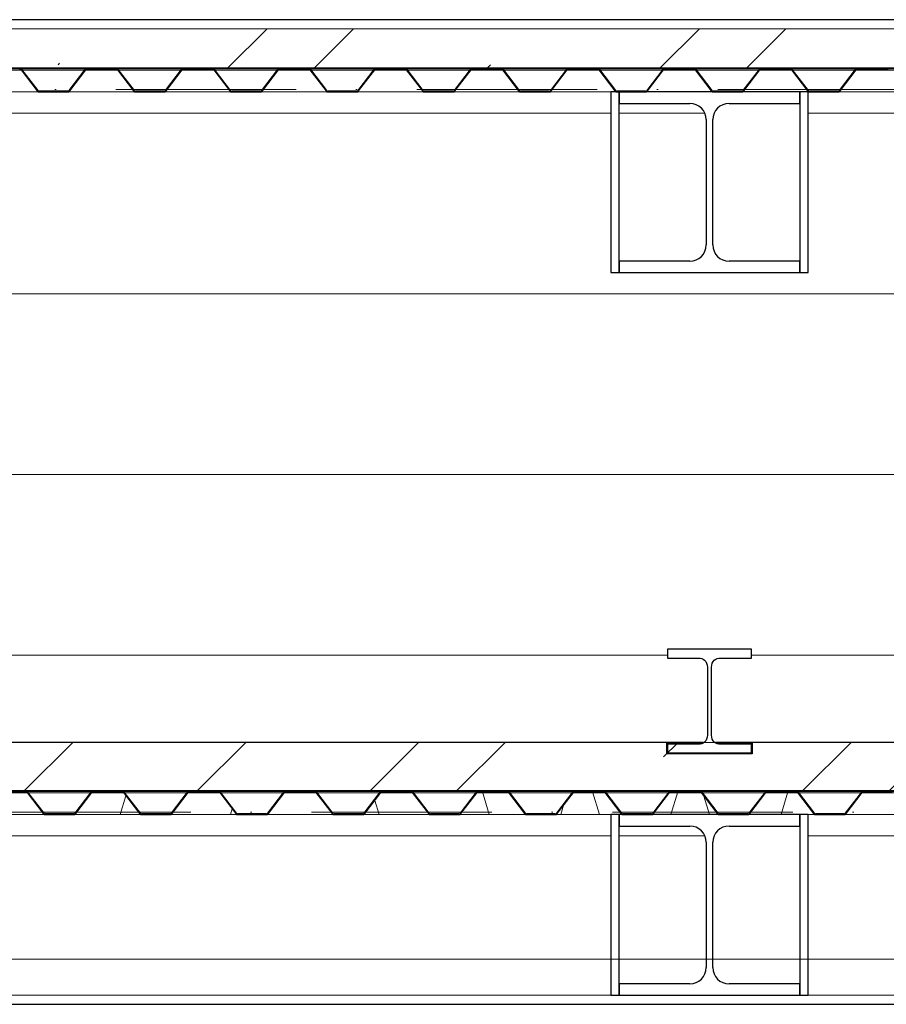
# Model space of a CAD drawing. Header units: millimetres. Extents: x 157133 to 260102, y -21587 to 34582.
# Tile 56 of 65: x 220591 to 222031, y 6365 to 8000. Entities that reach past the tile are written whole.
import ezdxf

# ---------------------------------------------------------------- set-up
doc = ezdxf.new("R2010")
doc.units = ezdxf.units.MM
doc.linetypes.add('Tečkovaná 1_5mm', pattern=[150, 0, -150])
doc.linetypes.add('Čerchovaná 3mm', pattern=[500, 300, -100, 0, -100])
for name, color, linetype, lineweight in [('CA_NEVHRA1', 3, 'Čerchovaná 3mm', 13), ('CA_PODLAHA', 1, 'Continuous', 25), ('CA_PODLAHA25', 7, 'Continuous', 13), ('CA_POHHRA18', 9, 'Tečkovaná 1_5mm', 9), ('CA_POHHRA25', 7, 'Continuous', 13), ('CA_REZY', 1, 'Continuous', 25), ('CA_SRAFY', 9, 'Continuous', 25), ('CA_ZARIZPRED', 8, 'Continuous', 13)]:
    doc.layers.add(name, color=color, linetype=linetype, lineweight=lineweight)
pattern_1 = [(45, (222234.7, 6344.4), (-359.21, 359.21), []), (45, (222378.4, 6344.4), (-359.21, 359.21), []), (45, (222665.77, 6344.4), (-215.526, 502.894), [203.2, -101.6, 3.353, -98.247])]

# ---------------------------------------------------------------- blocks, each defined once
blk = doc.blocks.new('ocelová kce final - 11542_003_OK-HALA_TaO-2_ET_AciS_2025-05-29_upr_dwg-2597525-Řez 3 - vestavek V7')
at = {"layer": 'CA_REZY'}
for p, q in [((173760, 8000), (161780, 8000)), ((161780, 7919), (173760, 7919)), ((166736.1, 7919), (166623.9, 7919)), ((166626.2, 7916.7), (166652.9, 7881.6)), ((166627.1, 7917.4), (166653.8, 7882.3)), ((166653.8, 7882.3), (166627.1, 7917.4)), ((166706.2, 7882.3), (166732.9, 7917.4)), ((166732.9, 7917.4), (166706.2, 7882.3)), ((166707.1, 7881.6), (166733.8, 7916.7)), ((166783.8, 7919), (166736.2, 7919)), ((166736.2, 7917.9), (166783.8, 7917.9)), ((166896.1, 7919), (166783.9, 7919)), ((166786.2, 7916.7), (166812.9, 7881.6)), ((166787.1, 7917.4), (166813.8, 7882.3)), ((166813.8, 7882.3), (166787.1, 7917.4)), ((166866.2, 7882.3), (166892.9, 7917.4)), ((166892.9, 7917.4), (166866.2, 7882.3)), ((166867.1, 7881.6), (166893.8, 7916.7)), ((166943.8, 7919), (166896.2, 7919)), ((166896.2, 7917.9), (166943.8, 7917.9)), ((167056.1, 7919), (166943.9, 7919)), ((166946.2, 7916.7), (166972.9, 7881.6)), ((166947.1, 7917.4), (166973.8, 7882.3)), ((166973.8, 7882.3), (166947.1, 7917.4)), ((167026.2, 7882.3), (167052.9, 7917.4)), ((167052.9, 7917.4), (167026.2, 7882.3)), ((167027.1, 7881.6), (167053.8, 7916.7)), ((167103.8, 7919), (167056.2, 7919)), ((167056.2, 7917.9), (167103.8, 7917.9)), ((167216.1, 7919), (167103.9, 7919)), ((167106.2, 7916.7), (167132.9, 7881.6)), ((167107.1, 7917.4), (167133.8, 7882.3)), ((167133.8, 7882.3), (167107.1, 7917.4)), ((167186.2, 7882.3), (167212.9, 7917.4)), ((167212.9, 7917.4), (167186.2, 7882.3)), ((167187.1, 7881.6), (167213.8, 7916.7)), ((167263.8, 7919), (167216.2, 7919)), ((167216.2, 7917.9), (167263.8, 7917.9)), ((167376.1, 7919), (167263.9, 7919)), ((167266.2, 7916.7), (167292.9, 7881.6)), ((167267.1, 7917.4), (167293.8, 7882.3)), ((167293.8, 7882.3), (167267.1, 7917.4)), ((167346.2, 7882.3), (167372.9, 7917.4)), ((167372.9, 7917.4), (167346.2, 7882.3)), ((167347.1, 7881.6), (167373.8, 7916.7)), ((167423.8, 7919), (167376.2, 7919)), ((167376.2, 7917.9), (167423.8, 7917.9)), ((167536.1, 7919), (167423.9, 7919)), ((167426.2, 7916.7), (167452.9, 7881.6)), ((167427.1, 7917.4), (167453.8, 7882.3)), ((167453.8, 7882.3), (167427.1, 7917.4)), ((167506.2, 7882.3), (167532.9, 7917.4)), ((167532.9, 7917.4), (167506.2, 7882.3)), ((167507.1, 7881.6), (167533.8, 7916.7)), ((167580, 7919), (167536.2, 7919)), ((167536.2, 7917.9), (167580, 7917.9)), ((167583.8, 7919), (167540, 7919)), ((167540, 7919), (167540, 7917.9)), ((167540, 7917.9), (167583.8, 7917.9)), ((167580, 7917.9), (167580, 7919)), ((167696.1, 7919), (167583.9, 7919)), ((167586.2, 7916.7), (167612.9, 7881.6)), ((167587.1, 7917.4), (167613.8, 7882.3)), ((167613.8, 7882.3), (167587.1, 7917.4)), ((167666.2, 7882.3), (167692.9, 7917.4)), ((167692.9, 7917.4), (167666.2, 7882.3)), ((167667.1, 7881.6), (167693.8, 7916.7)), ((167743.8, 7919), (167696.2, 7919)), ((167696.2, 7917.9), (167743.8, 7917.9)), ((167856.1, 7919), (167743.9, 7919)), ((167746.2, 7916.7), (167772.9, 7881.6)), ((167747.1, 7917.4), (167773.8, 7882.3)), ((167773.8, 7882.3), (167747.1, 7917.4)), ((167826.2, 7882.3), (167852.9, 7917.4)), ((167852.9, 7917.4), (167826.2, 7882.3)), ((167827.1, 7881.6), (167853.8, 7916.7)), ((167903.8, 7919), (167856.2, 7919)), ((167856.2, 7917.9), (167903.8, 7917.9)), ((168016.1, 7919), (167903.9, 7919)), ((167906.2, 7916.7), (167932.9, 7881.6)), ((167907.1, 7917.4), (167933.8, 7882.3)), ((167933.8, 7882.3), (167907.1, 7917.4)), ((167986.2, 7882.3), (168012.9, 7917.4)), ((168012.9, 7917.4), (167986.2, 7882.3)), ((167987.1, 7881.6), (168013.8, 7916.7)), ((168063.8, 7919), (168016.2, 7919)), ((168016.2, 7917.9), (168063.8, 7917.9)), ((166656.2, 7881.1), (166703.8, 7881.1)), ((166703.8, 7881.1), (166656.2, 7881.1)), ((166816.2, 7881.1), (166863.8, 7881.1)), ((166863.8, 7881.1), (166816.2, 7881.1)), ((166976.2, 7881.1), (167023.8, 7881.1)), ((167023.8, 7881.1), (166976.2, 7881.1)), ((167136.2, 7881.1), (167183.8, 7881.1)), ((167183.8, 7881.1), (167136.2, 7881.1)), ((167296.2, 7881.1), (167343.8, 7881.1)), ((167343.8, 7881.1), (167296.2, 7881.1)), ((167456.2, 7881.1), (167503.8, 7881.1)), ((167503.8, 7881.1), (167456.2, 7881.1)), ((167616.2, 7881.1), (167663.8, 7881.1)), ((167663.8, 7881.1), (167616.2, 7881.1)), ((167776.2, 7881.1), (167823.8, 7881.1)), ((167823.8, 7881.1), (167776.2, 7881.1)), ((167936.2, 7881.1), (167983.8, 7881.1)), ((167983.8, 7881.1), (167936.2, 7881.1)), ((166656.2, 7880), (166703.8, 7880)), ((166816.2, 7880), (166863.8, 7880)), ((166976.2, 7880), (167023.8, 7880)), ((167136.2, 7880), (167183.8, 7880)), ((167296.2, 7880), (167343.8, 7880)), ((167456.2, 7880), (167503.8, 7880)), ((167606, 7880), (167606, 7580)), ((167620, 7880), (167606, 7880)), ((167616.2, 7880), (167663.8, 7880)), ((167920, 7880), (167620, 7880)), ((167620, 7880), (167620, 7861)), ((167620, 7580), (167620, 7880)), ((167776.2, 7880), (167823.8, 7880)), ((167934, 7880), (167920, 7880)), ((167920, 7880), (167920, 7580)), ((167920, 7861), (167920, 7880)), ((167934, 7580), (167934, 7880)), ((167936.2, 7880), (167983.8, 7880)), ((167620, 7861), (167737.5, 7861)), ((167802.5, 7861), (167920, 7861)), ((167764.5, 7834), (167764.5, 7626)), ((167775.5, 7626), (167775.5, 7834)), ((167737.5, 7599), (167620, 7599)), ((167620, 7599), (167620, 7580)), ((167920, 7599), (167802.5, 7599)), ((167920, 7580), (167920, 7599)), ((167606, 7580), (167620, 7580)), ((167620, 7580), (167920, 7580)), ((167920, 7580), (167934, 7580)), ((167840, 6954.5), (167700, 6954.5)), ((167700, 6954.5), (167700, 6939.7)), ((167840, 6939.7), (167840, 6954.5)), ((167700, 6939.7), (167754.5, 6939.7)), ((167785.5, 6939.7), (167840, 6939.7)), ((167766.5, 6925), (167766.5, 6811.9)), ((167773.5, 6811.9), (167773.5, 6925)), ((167759.7, 6800), (161780.3, 6800)), ((167699, 6781.2), (167699, 6798.4)), ((167699, 6798.4), (167754.5, 6798.4)), ((167754.5, 6797.2), (167700, 6797.2)), ((167700, 6797.2), (167700, 6782.4)), ((173759.7, 6800), (167780.3, 6800)), ((167785.5, 6798.4), (167841, 6798.4)), ((167840, 6797.2), (167785.5, 6797.2)), ((167840, 6782.4), (167840, 6797.2)), ((167841, 6798.4), (167841, 6781.2)), ((167841, 6781.2), (167699, 6781.2)), ((167700, 6782.4), (167840, 6782.4)), ((161630, 6719), (173910, 6719)), ((166633.8, 6719), (166586.2, 6719)), ((166586.2, 6717.9), (166633.8, 6717.9)), ((166746.1, 6719), (166633.9, 6719)), ((166636.2, 6716.7), (166662.9, 6681.6)), ((166637.1, 6717.4), (166663.8, 6682.3)), ((166663.8, 6682.3), (166637.1, 6717.4)), ((166716.2, 6682.3), (166742.9, 6717.4)), ((166742.9, 6717.4), (166716.2, 6682.3)), ((166717.1, 6681.6), (166743.8, 6716.7)), ((166793.8, 6719), (166746.2, 6719)), ((166746.2, 6717.9), (166793.8, 6717.9)), ((166906.1, 6719), (166793.9, 6719)), ((166796.2, 6716.7), (166822.9, 6681.6)), ((166797.1, 6717.4), (166823.8, 6682.3)), ((166823.8, 6682.3), (166797.1, 6717.4)), ((166876.2, 6682.3), (166902.9, 6717.4)), ((166902.9, 6717.4), (166876.2, 6682.3)), ((166877.1, 6681.6), (166903.8, 6716.7)), ((166953.8, 6719), (166906.2, 6719)), ((166906.2, 6717.9), (166953.8, 6717.9)), ((167066.1, 6719), (166953.9, 6719)), ((166956.2, 6716.7), (166982.9, 6681.6)), ((166957.1, 6717.4), (166983.8, 6682.3)), ((166983.8, 6682.3), (166957.1, 6717.4)), ((167036.2, 6682.3), (167062.9, 6717.4)), ((167062.9, 6717.4), (167036.2, 6682.3)), ((167037.1, 6681.6), (167063.8, 6716.7)), ((167113.8, 6719), (167066.2, 6719)), ((167066.2, 6717.9), (167113.8, 6717.9)), ((167226.1, 6719), (167113.9, 6719)), ((167116.2, 6716.7), (167142.9, 6681.6)), ((167117.1, 6717.4), (167143.8, 6682.3)), ((167143.8, 6682.3), (167117.1, 6717.4)), ((167196.2, 6682.3), (167222.9, 6717.4)), ((167222.9, 6717.4), (167196.2, 6682.3)), ((167197.1, 6681.6), (167223.8, 6716.7)), ((167273.8, 6719), (167226.2, 6719)), ((167226.2, 6717.9), (167273.8, 6717.9)), ((167386.1, 6719), (167273.9, 6719)), ((167276.2, 6716.7), (167302.9, 6681.6)), ((167277.1, 6717.4), (167303.8, 6682.3)), ((167303.8, 6682.3), (167277.1, 6717.4)), ((167356.2, 6682.3), (167382.9, 6717.4)), ((167382.9, 6717.4), (167356.2, 6682.3)), ((167357.1, 6681.6), (167383.8, 6716.7)), ((167430, 6719), (167386.2, 6719)), ((167386.2, 6717.9), (167430, 6717.9)), ((167433.8, 6719), (167390, 6719)), ((167390, 6719), (167390, 6717.9)), ((167390, 6717.9), (167433.8, 6717.9)), ((167430, 6717.9), (167430, 6719)), ((167546.1, 6719), (167433.9, 6719)), ((167436.2, 6716.7), (167462.9, 6681.6)), ((167437.1, 6717.4), (167463.8, 6682.3)), ((167463.8, 6682.3), (167437.1, 6717.4)), ((167516.2, 6682.3), (167542.9, 6717.4)), ((167542.9, 6717.4), (167516.2, 6682.3)), ((167517.1, 6681.6), (167543.8, 6716.7)), ((167593.8, 6719), (167546.2, 6719)), ((167546.2, 6717.9), (167593.8, 6717.9)), ((167706.1, 6719), (167593.9, 6719)), ((167596.2, 6716.7), (167622.9, 6681.6)), ((167597.1, 6717.4), (167623.8, 6682.3)), ((167623.8, 6682.3), (167597.1, 6717.4)), ((167676.2, 6682.3), (167702.9, 6717.4)), ((167702.9, 6717.4), (167676.2, 6682.3)), ((167677.1, 6681.6), (167703.8, 6716.7)), ((167753.8, 6719), (167706.2, 6719)), ((167706.2, 6717.9), (167753.8, 6717.9)), ((167866.1, 6719), (167753.9, 6719)), ((167756.2, 6716.7), (167782.9, 6681.6)), ((167757.1, 6717.4), (167783.8, 6682.3)), ((167783.8, 6682.3), (167757.1, 6717.4)), ((167836.2, 6682.3), (167862.9, 6717.4)), ((167862.9, 6717.4), (167836.2, 6682.3)), ((167837.1, 6681.6), (167863.8, 6716.7)), ((167913.8, 6719), (167866.2, 6719)), ((167866.2, 6717.9), (167913.8, 6717.9)), ((168026.1, 6719), (167913.9, 6719)), ((167916.2, 6716.7), (167942.9, 6681.6)), ((167917.1, 6717.4), (167943.8, 6682.3)), ((167943.8, 6682.3), (167917.1, 6717.4)), ((167996.2, 6682.3), (168022.9, 6717.4)), ((168022.9, 6717.4), (167996.2, 6682.3)), ((167997.1, 6681.6), (168023.8, 6716.7)), ((168073.8, 6719), (168026.2, 6719)), ((168026.2, 6717.9), (168073.8, 6717.9)), ((166666.2, 6681.1), (166713.8, 6681.1)), ((166713.8, 6681.1), (166666.2, 6681.1)), ((166666.2, 6680), (166713.8, 6680)), ((166826.2, 6681.1), (166873.8, 6681.1)), ((166873.8, 6681.1), (166826.2, 6681.1)), ((166826.2, 6680), (166873.8, 6680)), ((166986.2, 6681.1), (167033.8, 6681.1)), ((167033.8, 6681.1), (166986.2, 6681.1)), ((166986.2, 6680), (167033.8, 6680)), ((167146.2, 6681.1), (167193.8, 6681.1)), ((167193.8, 6681.1), (167146.2, 6681.1)), ((167146.2, 6680), (167193.8, 6680)), ((167306.2, 6681.1), (167353.8, 6681.1)), ((167353.8, 6681.1), (167306.2, 6681.1)), ((167306.2, 6680), (167353.8, 6680)), ((167466.2, 6681.1), (167513.8, 6681.1)), ((167513.8, 6681.1), (167466.2, 6681.1)), ((167466.2, 6680), (167513.8, 6680)), ((167606, 6680), (167606, 6380)), ((167620, 6680), (167606, 6680)), ((167920, 6680), (167620, 6680)), ((167620, 6680), (167620, 6661)), ((167620, 6380), (167620, 6680)), ((167626.2, 6681.1), (167673.8, 6681.1)), ((167673.8, 6681.1), (167626.2, 6681.1)), ((167626.2, 6680), (167673.8, 6680)), ((167786.2, 6681.1), (167833.8, 6681.1)), ((167833.8, 6681.1), (167786.2, 6681.1)), ((167786.2, 6680), (167833.8, 6680)), ((167934, 6680), (167920, 6680)), ((167920, 6680), (167920, 6380)), ((167920, 6661), (167920, 6680)), ((167934, 6380), (167934, 6680)), ((167946.2, 6681.1), (167993.8, 6681.1)), ((167993.8, 6681.1), (167946.2, 6681.1)), ((167946.2, 6680), (167993.8, 6680)), ((167620, 6661), (167737.5, 6661)), ((167802.5, 6661), (167920, 6661)), ((167764.5, 6634), (167764.5, 6426)), ((167775.5, 6426), (167775.5, 6634)), ((167737.5, 6399), (167620, 6399)), ((167620, 6399), (167620, 6380)), ((167920, 6399), (167802.5, 6399)), ((167920, 6380), (167920, 6399)), ((167606, 6380), (167620, 6380)), ((167620, 6380), (167920, 6380)), ((167920, 6380), (167934, 6380))]:
    blk.add_line(p, q, dxfattribs=at)
at = {"layer": 'CA_REZY', "flags": 128}
for points in [[(167754.5, 6939.7), (167757.2, 6939.4), (167759.7, 6938.3), (167762, 6936.5), (167763.9, 6934.2), (167765.3, 6931.4), (167766.2, 6928.3), (167766.5, 6925)], [(167773.5, 6925), (167773.8, 6928.3), (167774.7, 6931.4), (167776.1, 6934.2), (167778, 6936.5), (167780.3, 6938.3), (167782.8, 6939.4), (167785.5, 6939.7)], [(167766.5, 6811.9), (167766.2, 6808.6), (167765.3, 6805.5), (167763.9, 6802.7), (167762, 6800.4), (167759.7, 6798.6), (167757.2, 6797.5), (167754.5, 6797.2)], [(167785.5, 6797.2), (167782.8, 6797.5), (167780.3, 6798.6), (167778, 6800.4), (167776.1, 6802.7), (167774.7, 6805.5), (167773.8, 6808.6), (167773.5, 6811.9)], [(167754.5, 6798.4), (167756.3, 6798.6), (167758, 6799.1), (167759.7, 6800)], [(167780.3, 6800), (167782, 6799.1), (167783.7, 6798.6), (167785.5, 6798.4)]]:
    blk.add_lwpolyline(points, dxfattribs=at)
at = {"layer": 'CA_REZY'}
for centre, radius, start, end in [((166623.8, 7915), 4.04, 36.3452, 90), ((166623.8, 7915), 2.96, 36.1815, 90), ((166623.8, 7915), 4.04, 36.3453, 88.7247), ((166736.3, 7914.8), 4.18, 91.5924, 142.6726), ((166736.2, 7915), 4.04, 90, 143.6548), ((166736.2, 7915), 2.96, 90, 143.8185), ((166783.8, 7915), 4.04, 36.3452, 90), ((166783.8, 7915), 2.96, 36.1815, 90), ((166783.8, 7915), 4.04, 36.3453, 88.7247), ((166896.3, 7914.8), 4.18, 91.5924, 142.6726), ((166896.2, 7915), 4.04, 90, 143.6548), ((166896.2, 7915), 2.96, 90, 143.8185), ((166943.8, 7915), 4.04, 36.3452, 90), ((166943.8, 7915), 2.96, 36.1815, 90), ((166943.8, 7915), 4.04, 36.3453, 88.7247), ((167056.3, 7914.8), 4.18, 91.5924, 142.6726), ((167056.2, 7915), 4.04, 90, 143.6548), ((167056.2, 7915), 2.96, 90, 143.8185), ((167103.8, 7915), 4.04, 36.3452, 90), ((167103.8, 7915), 2.96, 36.1815, 90), ((167103.8, 7915), 4.04, 36.3453, 88.7247), ((167216.3, 7914.8), 4.18, 91.5924, 142.6726), ((167216.2, 7915), 4.04, 90, 143.6548), ((167216.2, 7915), 2.96, 90, 143.8185), ((167263.8, 7915), 4.04, 36.3452, 90), ((167263.8, 7915), 2.96, 36.1815, 90), ((167263.8, 7915), 4.04, 36.3453, 88.7247), ((167376.3, 7914.8), 4.18, 91.5924, 142.6726), ((167376.2, 7915), 4.04, 90, 143.6548), ((167376.2, 7915), 2.96, 90, 143.8185), ((167423.8, 7915), 4.04, 36.3452, 90), ((167423.8, 7915), 2.96, 36.1815, 90), ((167423.8, 7915), 4.04, 36.3453, 88.7247), ((167536.3, 7914.8), 4.18, 91.5924, 142.6726), ((167536.2, 7915), 4.04, 90, 143.6548), ((167536.2, 7915), 2.96, 90, 143.8185), ((167583.8, 7915), 4.04, 36.3452, 90), ((167583.8, 7915), 2.96, 36.1815, 90), ((167583.8, 7915), 4.04, 36.3453, 88.7247), ((167696.2, 7915), 4.04, 90, 143.6548), ((167696.3, 7914.8), 4.18, 91.5924, 142.0291), ((167696.2, 7915), 2.96, 90, 143.8185), ((167743.8, 7915), 4.04, 36.3452, 90), ((167743.8, 7915), 2.96, 36.1815, 90), ((167743.8, 7915), 4.04, 36.3453, 88.7247), ((167856.3, 7914.8), 4.18, 91.5924, 142.6726), ((167856.2, 7915), 4.04, 90, 143.6548), ((167856.2, 7915), 2.96, 90, 143.8185), ((167903.8, 7915), 4.04, 36.3452, 90), ((167903.8, 7915), 2.96, 36.1815, 90), ((167903.8, 7915), 4.04, 36.3453, 88.7247), ((168016.3, 7914.8), 4.18, 91.5924, 142.6726), ((168016.2, 7915), 4.04, 90, 143.6548), ((168016.2, 7915), 2.96, 90, 143.8185), ((168063.8, 7915), 4.04, 36.3452, 90), ((168063.8, 7915), 2.96, 36.1815, 90), ((166656.2, 7884), 4.04, 216.3452, 270), ((166656.3, 7884.2), 3.09, 217.3274, 268.8539), ((166656.2, 7884), 2.96, 216.1815, 270), ((166703.8, 7884), 2.96, 270, 323.8187), ((166703.8, 7884), 2.96, 270, 323.8185), ((166703.8, 7884), 4.04, 270, 323.6548), ((166816.2, 7884), 4.04, 216.3452, 270), ((166816.3, 7884.2), 3.09, 217.3274, 268.8539), ((166816.2, 7884), 2.96, 216.1815, 270), ((166863.8, 7884), 2.96, 270, 323.8187), ((166863.8, 7884), 2.96, 270, 323.8185), ((166863.8, 7884), 4.04, 270, 323.6548), ((166976.2, 7884), 4.04, 216.3452, 270), ((166976.3, 7884.2), 3.09, 217.3274, 268.8539), ((166976.2, 7884), 2.96, 216.1815, 270), ((167023.8, 7884), 2.96, 270, 323.8187), ((167023.8, 7884), 2.96, 270, 323.8185), ((167023.8, 7884), 4.04, 270, 323.6548), ((167136.2, 7884), 4.04, 216.3452, 270), ((167136.3, 7884.2), 3.09, 217.3274, 268.8539), ((167136.2, 7884), 2.96, 216.1815, 270), ((167183.8, 7884), 2.96, 270, 323.8187), ((167183.8, 7884), 2.96, 270, 323.8185), ((167183.8, 7884), 4.04, 270, 323.6548), ((167296.2, 7884), 4.04, 216.3452, 270), ((167296.3, 7884.2), 3.09, 217.3274, 268.8539), ((167296.2, 7884), 2.96, 216.1815, 270), ((167343.8, 7884), 2.96, 270, 323.8187), ((167343.8, 7884), 2.96, 270, 323.8185), ((167343.8, 7884), 4.04, 270, 323.6548), ((167456.2, 7884), 4.04, 216.3452, 270), ((167456.3, 7884.2), 3.09, 217.3274, 268.8539), ((167456.2, 7884), 2.96, 216.1815, 270), ((167503.8, 7884), 2.96, 270, 323.8187), ((167503.8, 7884), 2.96, 270, 323.8185), ((167503.8, 7884), 4.04, 270, 323.6548), ((167616.2, 7884), 4.04, 216.3452, 270), ((167616.3, 7884.2), 3.09, 217.3274, 268.8539), ((167616.2, 7884), 2.96, 216.1815, 270), ((167663.8, 7884), 2.96, 270, 323.8187), ((167663.8, 7884), 2.96, 270, 323.8185), ((167663.8, 7884), 4.04, 270, 323.6548), ((167776.2, 7884), 4.04, 216.3452, 270), ((167776.3, 7884.2), 3.09, 217.3274, 268.8539), ((167776.2, 7884), 2.96, 216.1815, 270), ((167823.8, 7884), 2.96, 270, 323.8187), ((167823.8, 7884), 2.96, 270, 323.8185), ((167823.8, 7884), 4.04, 270, 323.6548), ((167936.2, 7884), 4.04, 216.3452, 270), ((167936.3, 7884.2), 3.09, 217.3274, 268.8539), ((167936.2, 7884), 2.96, 216.1815, 270), ((167983.8, 7884), 2.96, 270, 323.8187), ((167983.8, 7884), 2.96, 270, 323.8185), ((167983.8, 7884), 4.04, 270, 323.6548), ((167737.5, 7834), 27, 0, 90), ((167802.5, 7834), 27, 90, 180), ((167737.5, 7626), 27, 270, 0), ((167802.5, 7626), 27, 180, 270), ((166633.8, 6715), 4.04, 36.3452, 90), ((166633.8, 6715), 2.96, 36.1815, 90), ((166633.8, 6715), 4.04, 36.3453, 88.7247), ((166746.3, 6714.8), 4.18, 91.5924, 142.6726), ((166746.2, 6715), 4.04, 90, 143.6548), ((166746.2, 6715), 2.96, 90, 143.8185), ((166793.8, 6715), 4.04, 36.3452, 90), ((166793.8, 6715), 2.96, 36.1815, 90), ((166793.8, 6715), 4.04, 36.3453, 88.7247), ((166906.3, 6714.8), 4.18, 91.5924, 142.6726), ((166906.2, 6715), 4.04, 90, 143.6548), ((166906.2, 6715), 2.96, 90, 143.8185), ((166953.8, 6715), 4.04, 36.3452, 90), ((166953.8, 6715), 2.96, 36.1815, 90), ((166953.8, 6715), 4.04, 36.3453, 88.7247), ((167066.3, 6714.8), 4.18, 91.5924, 142.6726), ((167066.2, 6715), 4.04, 90, 143.6548), ((167066.2, 6715), 2.96, 90, 143.8185), ((167113.8, 6715), 4.04, 36.3452, 90), ((167113.8, 6715), 2.96, 36.1815, 90), ((167113.8, 6715), 4.04, 36.3453, 88.7247), ((167226.3, 6714.8), 4.18, 91.5924, 142.6726), ((167226.2, 6715), 4.04, 90, 143.6548), ((167226.2, 6715), 2.96, 90, 143.8185), ((167273.8, 6715), 4.04, 36.3452, 90), ((167273.8, 6715), 2.96, 36.1815, 90), ((167273.8, 6715), 4.04, 36.3453, 88.7247), ((167386.3, 6714.8), 4.18, 91.5924, 142.6726), ((167386.2, 6715), 4.04, 90, 143.6548), ((167386.2, 6715), 2.96, 90, 143.8185), ((167433.8, 6715), 4.04, 36.3452, 90), ((167433.8, 6715), 2.96, 36.1815, 90), ((167433.8, 6715), 4.04, 36.3453, 88.7247), ((167546.3, 6714.8), 4.18, 91.5924, 142.6726), ((167546.2, 6715), 4.04, 90, 143.6548), ((167546.2, 6715), 2.96, 90, 143.8185), ((167593.8, 6715), 4.04, 36.3452, 90), ((167593.8, 6715), 2.96, 36.1815, 90), ((167593.8, 6715), 4.04, 36.3453, 88.7247), ((167706.3, 6714.8), 4.18, 91.5924, 142.6726), ((167706.2, 6715), 4.04, 90, 143.6548), ((167706.2, 6715), 2.96, 90, 143.8185), ((167753.8, 6715), 4.04, 36.3452, 90), ((167753.8, 6715), 2.96, 36.1815, 90), ((167753.8, 6715), 4.04, 36.3453, 88.7247), ((167866.3, 6714.8), 4.18, 91.5924, 142.6726), ((167866.2, 6715), 4.04, 90, 143.6548), ((167866.2, 6715), 2.96, 90, 143.8185), ((167913.8, 6715), 4.04, 36.3452, 90), ((167913.8, 6715), 2.96, 36.1815, 90), ((167913.8, 6715), 4.04, 36.3453, 88.7247), ((168026.3, 6714.8), 4.18, 91.5924, 142.6726), ((168026.2, 6715), 4.04, 90, 143.6548), ((168026.2, 6715), 2.96, 90, 143.8185), ((166666.2, 6684), 4.04, 216.3452, 270), ((166666.3, 6684.2), 3.09, 217.3274, 268.8539), ((166666.2, 6684), 2.96, 216.1815, 270), ((166713.8, 6684), 2.96, 270, 323.8187), ((166713.8, 6684), 2.96, 270, 323.8185), ((166713.8, 6684), 4.04, 270, 323.6548), ((166826.2, 6684), 4.04, 216.3452, 270), ((166826.3, 6684.2), 3.09, 217.3274, 268.8539), ((166826.2, 6684), 2.96, 216.1815, 270), ((166873.8, 6684), 2.96, 270, 323.8187), ((166873.8, 6684), 2.96, 270, 323.8185), ((166873.8, 6684), 4.04, 270, 323.6548), ((166986.2, 6684), 4.04, 216.3452, 270), ((166986.3, 6684.2), 3.09, 217.3274, 268.8539), ((166986.2, 6684), 2.96, 216.1815, 270), ((167033.8, 6684), 2.96, 270, 323.8187), ((167033.8, 6684), 2.96, 270, 323.8185), ((167033.8, 6684), 4.04, 270, 323.6548), ((167146.2, 6684), 4.04, 216.3452, 270), ((167146.3, 6684.2), 3.09, 217.3274, 268.8539), ((167146.2, 6684), 2.96, 216.1815, 270), ((167193.8, 6684), 2.96, 270, 323.8187), ((167193.8, 6684), 2.96, 270, 323.8185), ((167193.8, 6684), 4.04, 270, 323.6548), ((167306.2, 6684), 4.04, 216.3452, 270), ((167306.3, 6684.2), 3.09, 217.3274, 268.8539), ((167306.2, 6684), 2.96, 216.1815, 270), ((167353.8, 6684), 2.96, 270, 323.8187), ((167353.8, 6684), 2.96, 270, 323.8185), ((167353.8, 6684), 4.04, 270, 323.6548), ((167466.2, 6684), 4.04, 216.3452, 270), ((167466.3, 6684.2), 3.09, 217.3274, 268.8539), ((167466.2, 6684), 2.96, 216.1815, 270), ((167513.8, 6684), 2.96, 270, 323.8187), ((167513.8, 6684), 2.96, 270, 323.8185), ((167513.8, 6684), 4.04, 270, 323.6548), ((167626.2, 6684), 4.04, 216.3452, 270), ((167626.3, 6684.2), 3.09, 217.3274, 268.8539), ((167626.2, 6684), 2.96, 216.1815, 270), ((167673.8, 6684), 2.96, 270, 323.8187), ((167673.8, 6684), 2.96, 270, 323.8185), ((167673.8, 6684), 4.04, 270, 323.6548), ((167786.2, 6684), 4.04, 216.3452, 270), ((167786.3, 6684.2), 3.09, 217.3274, 268.8539), ((167786.2, 6684), 2.96, 216.1815, 270), ((167833.8, 6684), 2.96, 270, 323.8187), ((167833.8, 6684), 2.96, 270, 323.8185), ((167833.8, 6684), 4.04, 270, 323.6548), ((167946.2, 6684), 4.04, 216.3452, 270), ((167946.3, 6684.2), 3.09, 217.3274, 268.8539), ((167946.2, 6684), 2.96, 216.1815, 270), ((167993.8, 6684), 2.96, 270, 323.8187), ((167993.8, 6684), 2.96, 270, 323.8185), ((167993.8, 6684), 4.04, 270, 323.6548), ((167737.5, 6634), 27, 0, 90), ((167802.5, 6634), 27, 90, 180), ((167737.5, 6426), 27, 270, 0), ((167802.5, 6426), 27, 180, 270)]:
    blk.add_arc(centre, radius, start, end, dxfattribs=at)
blk = doc.blocks.new('ocelová kce final - ocelová kce final-2597615-Řez 3 - vestavek V7')
blk.add_blockref('ocelová kce final - 11542_003_OK-HALA_TaO-2_ET_AciS_2025-05-29_upr_dwg-2597525-Řez 3 - vestavek V7', (0, 0))

msp = doc.modelspace()

# ---------------------------------------------------------------- hatches: boundary and pattern name
at = {"layer": 'CA_POHHRA25', "lineweight": 9}
h = msp.add_hatch(dxfattribs=at)
h.set_pattern_fill('FP_38', color=256, style=0, pattern_type=2)
h.set_pattern_definition([(0, (222234.72, 6344.4), (0, 300), [])])
h.paths.add_polyline_path([(219228.9, 6380), (221572.7, 6380), (221572.7, 6680), (221592.9, 6681.1), (221586.7, 6685.5), (221560.5, 6718.5), (221560.5, 6717.9), (221509.7, 6717.4), (221510.5, 6716.7), (221482.9, 6682.3), (221480.5, 6680), (221432.9, 6681.1), (221429.7, 6681.6), (221400.5, 6718.5), (221400.5, 6717.9), (221349.7, 6717.4), (221350.5, 6716.7), (221322.9, 6682.3), (221320.5, 6680), (221272.9, 6681.1), (221269.7, 6681.6), (221240.5, 6718.5), (221240.5, 6717.9), (221189.7, 6717.4), (221190.5, 6716.7), (221162.9, 6682.3), (221160.5, 6680), (221112.9, 6681.1), (221109.7, 6681.6), (221080.5, 6718.5), (221080.5, 6717.9), (221029.7, 6717.4), (221030.5, 6716.7), (221002.9, 6682.3), (221000.5, 6680), (220952.9, 6681.1), (220949.7, 6681.6), (220920.5, 6718.5), (220920.5, 6717.9), (220869.7, 6717.4), (220870.5, 6716.7), (220842.9, 6682.3), (220840.5, 6680), (220792.9, 6681.1), (220789.7, 6681.6), (220760.5, 6718.5), (220760.5, 6717.9), (220709.7, 6717.4), (220710.5, 6716.7), (220682.9, 6682.3), (220680.5, 6680), (220632.9, 6681.1), (220629.7, 6681.6), (220600.5, 6718.5), (220600.5, 6717.9), (220549.7, 6717.4), (220550.5, 6716.7), (220522.9, 6682.3), (220520.5, 6680), (220472.9, 6681.1), (220469.7, 6681.6), (220440.5, 6718.5), (220440.5, 6717.9), (220389.7, 6717.4), (220390.5, 6716.7), (220362.9, 6682.3), (220360.5, 6680), (220312.9, 6681.1), (220309.7, 6681.6), (220280.5, 6718.5), (220280.5, 6717.9), (220229.7, 6717.4), (220230.5, 6716.7), (220202.9, 6682.3), (220200.5, 6680), (220152.9, 6681.1), (220149.7, 6681.6), (220120.5, 6718.5), (220120.5, 6717.9), (220069.7, 6717.4), (220070.5, 6716.7), (220042.9, 6682.3), (220040.5, 6680), (219992.9, 6681.1), (219989.7, 6681.6), (219960.5, 6718.5), (219960.5, 6717.9), (219909.7, 6717.4), (219910.5, 6716.7), (219882.9, 6682.3), (219880.5, 6680), (219832.9, 6681.1), (219829.7, 6681.6), (219800.5, 6718.5), (219800.5, 6717.9), (219749.7, 6717.4), (219750.5, 6716.7), (219722.9, 6682.3), (219720.5, 6680), (219672.9, 6681.1), (219669.7, 6681.6), (219640.5, 6718.5), (219640.5, 6717.9), (219589.7, 6717.4), (219590.5, 6716.7), (219562.9, 6682.3), (219560.5, 6680), (219512.9, 6681.1), (219509.7, 6681.6), (219480.5, 6718.5), (219480.5, 6717.9), (219429.7, 6717.4), (219430.5, 6716.7), (219402.9, 6682.3), (219400.5, 6680), (219352.9, 6681.1), (219349.7, 6681.6), (219320.5, 6718.5), (219320.5, 6717.9), (219269.7, 6717.4), (219270.5, 6716.7), (219242.9, 6682.3), (219240.5, 6680), (219192.9, 6681.1), (219189.7, 6681.6), (219160.5, 6718.5), (219160.5, 6717.9), (219109.7, 6717.4), (219110.5, 6716.7), (219082.9, 6682.3), (219080.5, 6680), (219032.9, 6681.1), (219029.7, 6681.6), (219000.5, 6718.5), (219000.5, 6717.9), (218949.7, 6717.4), (218950.5, 6716.7), (218922.9, 6682.3), (218920.5, 6680), (218872.9, 6681.1), (218869.7, 6681.6), (218840.5, 6718.5), (218840.5, 6717.9), (218789.7, 6717.4), (218790.5, 6716.7), (218762.9, 6682.3), (218760.5, 6680), (218712.9, 6681.1), (218709.7, 6681.6), (218680.5, 6718.5), (218680.5, 6717.9), (218629.7, 6717.4), (218630.5, 6716.7), (218602.9, 6682.3), (218600.5, 6680), (218552.9, 6681.1), (218549.7, 6681.6), (218520.5, 6718.5), (218520.5, 6717.9), (218469.7, 6717.4), (218470.5, 6716.7), (218442.9, 6682.3), (218440.5, 6680), (218392.9, 6681.1), (218389.7, 6681.6), (218360.5, 6718.5), (218360.5, 6717.9), (218309.7, 6717.4), (218310.5, 6716.7), (218282.9, 6682.3), (218280.5, 6680), (218232.9, 6681.1), (218229.7, 6681.6), (218200.5, 6718.5), (218200.5, 6717.9), (218149.7, 6717.4), (218150.5, 6716.7), (218122.9, 6682.3), (218120.5, 6680), (218072.9, 6681.1), (218069.7, 6681.6), (218040.5, 6718.5), (218040.5, 6717.9), (217989.7, 6717.4), (217990.5, 6716.7), (217962.9, 6682.3), (217960.5, 6680), (217912.9, 6681.1), (217909.7, 6681.6), (217880.5, 6718.5), (217880.5, 6717.9), (217829.7, 6717.4), (217830.5, 6716.7), (217802.9, 6682.3), (217800.5, 6680), (217752.9, 6681.1), (217749.7, 6681.6), (217720.5, 6718.5), (217720.5, 6717.9), (217669.7, 6717.4), (217670.5, 6716.7), (217642.9, 6682.3), (217640.5, 6680), (217592.9, 6681.1), (217589.7, 6681.6), (217560.5, 6718.5), (217560.5, 6717.9), (217509.7, 6717.4), (217510.5, 6716.7), (217482.9, 6682.3), (217480.5, 6680), (217432.9, 6681.1), (217429.7, 6681.6), (217400.5, 6718.5), (217400.5, 6717.9), (217349.7, 6717.4), (217350.5, 6716.7), (217322.9, 6682.3), (217320.5, 6680), (217272.9, 6681.1), (217267.5, 6684.4), (217240.5, 6718.5), (217240.5, 6717.9), (217189.7, 6717.4), (217190.5, 6716.7), (217162.9, 6682.3), (217160.5, 6680), (217112.9, 6681.1), (217109.7, 6681.6), (217080.5, 6718.5), (217080.5, 6717.9), (217029.7, 6717.4), (217030.5, 6716.7), (217002.9, 6682.3), (217000.5, 6680), (216952.9, 6681.1), (216949.7, 6681.6), (216920.5, 6718.5), (216920.5, 6717.9), (216869.7, 6717.4), (216870.5, 6716.7), (216842.9, 6682.3), (216840.5, 6680), (216792.9, 6681.1), (216789.7, 6681.6), (216760.5, 6718.5), (216760.5, 6717.9), (216709.7, 6717.4), (216710.5, 6716.7), (216682.9, 6682.3), (216680.5, 6680), (216632.9, 6681.1), (216629.7, 6681.6), (216600.5, 6718.5), (216600.5, 6717.9), (216549.7, 6717.4), (216550.5, 6716.7), (216522.9, 6682.3), (216518.9, 6680), (216472.9, 6681.1), (216469.7, 6681.6), (216440.5, 6718.5), (216440.5, 6717.9), (216389.7, 6717.4), (216390.5, 6716.7), (216362.9, 6682.3), (216360.5, 6680), (216312.9, 6681.1), (216309.7, 6681.6), (216280.5, 6718.5), (216280.5, 6717.9), (216229.7, 6717.4), (216230.5, 6716.7), (216202.9, 6682.3), (216200.5, 6680), (216152.9, 6681.1), (216149.7, 6681.6), (216120.5, 6718.5), (216120.5, 6717.9), (216069.7, 6717.4), (216070.5, 6716.7), (216042.9, 6682.3), (216040.5, 6680), (215992.9, 6681.1), (215989.7, 6681.6), (215960.5, 6718.5), (215960.5, 6717.9), (215909.7, 6717.4), (215910.5, 6716.7), (215882.9, 6682.3), (215880.5, 6680), (215886.7, 6680), (215886.7, 6661), (215769.2, 6661), (215755.7, 6657.4), (215745.9, 6647.5), (215742.2, 6634), (215742.2, 6426), (215745.9, 6412.5), (215755.7, 6402.6), (215769.2, 6399), (215886.7, 6399), (215886.7, 6380), (219192.9, 6380)])
h.paths.add_polyline_path([(221900.7, 6380), (223868.2, 6380), (223868.2, 6680), (223832.9, 6681.1), (223829.7, 6681.6), (223800.5, 6718.5), (223800.5, 6717.9), (223749.7, 6717.4), (223750.5, 6716.7), (223722.9, 6682.3), (223720.5, 6680), (223672.9, 6681.1), (223669.7, 6681.6), (223640.5, 6718.5), (223640.5, 6717.9), (223589.7, 6717.4), (223590.5, 6716.7), (223562.9, 6682.3), (223560.5, 6680), (223512.9, 6681.1), (223509.7, 6681.6), (223480.5, 6718.5), (223480.5, 6717.9), (223429.7, 6717.4), (223430.5, 6716.7), (223402.9, 6682.3), (223400.5, 6680), (223352.9, 6681.1), (223349.7, 6681.6), (223320.5, 6718.5), (223320.5, 6717.9), (223269.7, 6717.4), (223270.5, 6716.7), (223242.9, 6682.3), (223240.5, 6680), (223192.9, 6681.1), (223189.7, 6681.6), (223160.5, 6718.5), (223160.5, 6717.9), (223109.7, 6717.4), (223110.5, 6716.7), (223082.9, 6682.3), (223080.5, 6680), (223032.9, 6681.1), (223029.7, 6681.6), (223000.5, 6718.5), (223000.5, 6717.9), (222949.7, 6717.4), (222950.5, 6716.7), (222922.9, 6682.3), (222920.5, 6680), (222872.9, 6681.1), (222869.7, 6681.6), (222840.5, 6718.5), (222840.5, 6717.9), (222789.7, 6717.4), (222790.5, 6716.7), (222762.9, 6682.3), (222760.5, 6680), (222712.9, 6681.1), (222709.7, 6681.6), (222680.5, 6718.5), (222680.5, 6717.9), (222629.7, 6717.4), (222630.5, 6716.7), (222602.9, 6682.3), (222600.5, 6680), (222552.9, 6681.1), (222549.7, 6681.6), (222520.5, 6718.5), (222520.5, 6717.9), (222469.7, 6717.4), (222470.5, 6716.7), (222442.9, 6682.3), (222440.5, 6680), (222392.9, 6681.1), (222389.7, 6681.6), (222360.5, 6718.5), (222360.5, 6717.9), (222309.7, 6717.4), (222310.5, 6716.7), (222282.9, 6682.3), (222280.5, 6680), (222232.9, 6681.1), (222229.7, 6681.6), (222200.5, 6718.5), (222200.5, 6717.9), (222149.7, 6717.4), (222150.5, 6716.7), (222122.9, 6682.3), (222120.5, 6680), (222072.9, 6681.1), (222069.7, 6681.6), (222040.5, 6718.5), (222040.5, 6717.9), (221989.7, 6717.4), (221990.5, 6716.7), (221962.9, 6682.3), (221960.5, 6680), (221912.9, 6681.1), (221909.7, 6681.6), (221880.5, 6718.5), (221880.5, 6717.9), (221829.7, 6717.4), (221830.5, 6716.7), (221802.9, 6682.3), (221800.5, 6680), (221900.7, 6680), (221900.7, 6399)])
h.paths.add_polyline_path([(215586.7, 6399), (215704.2, 6399), (215719.1, 6404), (215727.6, 6412.5), (215731.2, 6426), (215731.2, 6634), (215727.6, 6647.5), (215717.7, 6657.4), (215704.2, 6661), (215586.7, 6661), (215586.7, 6402.6)])
h.paths.add_polyline_path([(221704.2, 6399), (221717.7, 6402.6), (221727.6, 6412.5), (221731.2, 6426), (221731.2, 6634), (221727.6, 6647.5), (221717.7, 6657.4), (221704.2, 6661), (221586.7, 6661), (221586.7, 6399), (221692.6, 6399)])
h.paths.add_polyline_path([(215769.2, 6680), (215832.9, 6681.1), (215829.7, 6681.6), (215800.5, 6718.5), (215800.5, 6717.9), (215749.7, 6717.4), (215750.5, 6716.7), (215722.9, 6682.3), (215720.5, 6680), (215749.7, 6680)])
h.paths.add_polyline_path([(221640.5, 6680), (221752.9, 6681.1), (221749.7, 6681.6), (221720.5, 6718.5), (221720.5, 6717.9), (221669.7, 6717.4), (221670.5, 6716.7), (221642.9, 6682.3), (221640.5, 6681.1)])
h.paths.add_polyline_path([(215643.8, 6680), (215672.9, 6681.1), (215669.7, 6681.6), (215640.5, 6718.5), (215640.5, 6717.9), (215596.7, 6717.4), (215596.7, 6680)])
h.paths.add_polyline_path([(215752.2, 6781.2), (215807.7, 6781.2), (215806.7, 6798.4), (215749.6, 6799.2), (215747, 6800), (221723.9, 6799.2), (221721.2, 6798.4), (221665.7, 6798.4), (221666.7, 6781.2), (221807.7, 6781.2), (221806.7, 6798.4), (221749.6, 6799.2), (221747, 6800), (223868.2, 6800), (223868.2, 7880), (221900.7, 7880), (221900.7, 7580), (221572.7, 7580), (221572.7, 7880), (215886.7, 7880), (215886.7, 7861), (215769.2, 7861), (215755.7, 7857.4), (215745.9, 7847.5), (215742.2, 7834), (215742.2, 7626), (215745.9, 7612.5), (215755.7, 7602.6), (215769.2, 7599), (215886.7, 7599), (215886.7, 7580), (215586.7, 7580), (215586.7, 6800), (215723.9, 6799.2), (215721.2, 6798.4), (215665.7, 6798.4), (215666.7, 6781.2), (215747, 6781.2)])
h.paths.add_polyline_path([(215666.7, 6782.4), (215666.7, 6797.2), (215723.9, 6797.5), (215728.7, 6800.4), (215732, 6805.5), (215733.2, 6811.9), (215732.9, 6928.3), (215730.6, 6934.2), (215726.4, 6938.3), (215721.2, 6939.7), (215666.7, 6939.7), (215666.7, 6954.5), (215806.7, 6954.5), (215806.7, 6939.7), (215749.6, 6939.4), (215744.8, 6936.5), (215741.4, 6931.4), (215740.2, 6925), (215740.5, 6808.6), (215742.9, 6802.7), (215747.6, 6798.4), (215752.2, 6797.2), (215806.7, 6797.2), (215806.7, 6782.4), (215721.2, 6782.4)])
h.paths.add_polyline_path([(221666.7, 6782.4), (221666.7, 6797.2), (221723.9, 6797.5), (221728.7, 6800.4), (221732, 6805.5), (221733.2, 6811.9), (221732.9, 6928.3), (221730.6, 6934.2), (221726.4, 6938.3), (221721.2, 6939.7), (221666.7, 6939.7), (221666.7, 6954.5), (221806.7, 6954.5), (221806.7, 6939.7), (221749.6, 6939.4), (221744.8, 6936.5), (221741.4, 6931.4), (221740.2, 6925), (221740.5, 6808.6), (221742.9, 6802.7), (221747.6, 6798.4), (221752.2, 6797.2), (221806.7, 6797.2), (221806.7, 6782.4), (221692.6, 6782.4)])
h.paths.add_polyline_path([(221692.6, 7599), (221704.2, 7599), (221717.7, 7602.6), (221727.6, 7612.5), (221731.2, 7626), (221731.2, 7834), (221727.6, 7847.5), (221717.7, 7857.4), (221704.2, 7861), (221586.7, 7861), (221586.7, 7599)])
h.paths.add_polyline_path([(215586.7, 7599), (215704.2, 7599), (215717.7, 7602.6), (215727.6, 7612.5), (215731.2, 7626), (215731.2, 7834), (215727.6, 7847.5), (215717.7, 7857.4), (215704.2, 7861), (215586.7, 7861), (215586.7, 7602.6)])
at = {"layer": 'CA_SRAFY', "lineweight": 9}
h = msp.add_hatch(dxfattribs=at)
h.set_pattern_fill('FP_33', color=256, style=0, pattern_type=2)
h.set_pattern_definition(pattern_1)
h.paths.add_polyline_path([(220337.6, 7920), (225024.2, 7920), (225024.2, 7985), (215749.2, 7985), (215749.2, 7920), (220276, 7920)])
h = msp.add_hatch(dxfattribs=at)
h.set_pattern_fill('FP_33', color=256, style=0, pattern_type=2)
h.set_pattern_definition(pattern_1)
h.paths.add_polyline_path([(220460.8, 6720), (225024.2, 6720), (225024.2, 6800), (215574.2, 6800), (215574.2, 6720), (220337.6, 6720)])

# ---------------------------------------------------------------- linework, layer by layer
at = {"layer": 'CA_NEVHRA1'}
for p, q in [((215749.2, 7884), (225024.2, 7884)), ((215574.2, 6684), (225024.2, 6684))]:
    msp.add_line(p, q, dxfattribs=at)
at = {"layer": 'CA_PODLAHA'}
for p, q in [((227724.2, 8000), (215749.2, 8000)), ((215574.2, 6365), (227886.7, 6365))]:
    msp.add_line(p, q, dxfattribs=at)
at = {"layer": 'CA_PODLAHA25'}
for p, q in [((225024.2, 7985), (215749.2, 7985)), ((225024.2, 7920), (215749.2, 7920)), ((225141.8, 7880), (215749.2, 7880)), ((227886.7, 6800), (215574.2, 6800)), ((225024.2, 6720), (215574.2, 6720)), ((220757.7, 6680), (220767.1, 6711.2)), ((221180.6, 6703.7), (221187.7, 6680)), ((221359.4, 6717.9), (221370.7, 6680)), ((221542.4, 6717.9), (221553.7, 6680)), ((221672.7, 6680), (221684.1, 6717.9)), ((221727.5, 6710.7), (221736.7, 6680)), ((221855.7, 6680), (221867.1, 6717.9)), ((220940.7, 6680), (220943.6, 6689.6)), ((221489.7, 6680), (221494.4, 6695.6)), ((225024.2, 6680), (215574.2, 6680)), ((221004.1, 6682.1), (221004.7, 6680)), ((227886.7, 6440), (215574.2, 6440)), ((227886.7, 6380), (215574.2, 6380))]:
    msp.add_line(p, q, dxfattribs=at)
at = {"layer": 'CA_POHHRA18', "linetype": 'Continuous'}
for p, q in [((215749.2, 7916), (225024.2, 7916)), ((215574.2, 6716), (225024.2, 6716))]:
    msp.add_line(p, q, dxfattribs=at)
at = {"layer": 'CA_POHHRA25'}
for p, q in [((221446.3, 7880), (220399.2, 7880)), ((221572.7, 7880), (221470.5, 7880)), ((221902.9, 7880), (221900.7, 7880)), ((223662.9, 7880), (221939, 7880)), ((215586.7, 6380), (227886.7, 6380))]:
    msp.add_line(p, q, dxfattribs=at)

# ---------------------------------------------------------------- block references
at = {"layer": 'CA_ZARIZPRED'}
msp.add_blockref('ocelová kce final - ocelová kce final-2597615-Řez 3 - vestavek V7', (53966.7, 0), dxfattribs=at)

doc.saveas('drawing.dxf')
